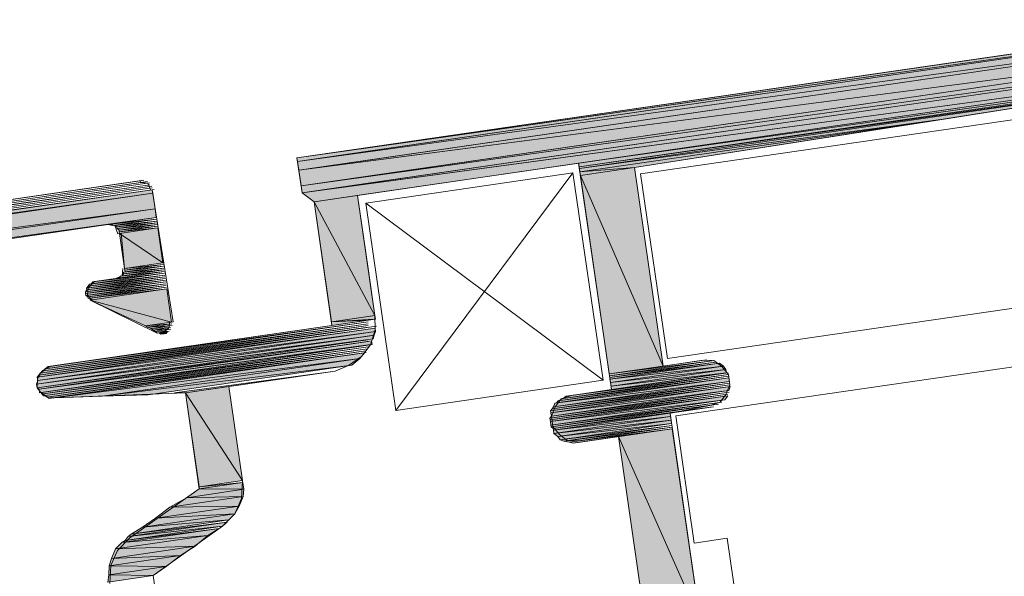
# Model space of a CAD drawing. Header units: millimetres. Extents: x 4450149 to 4451762, y 8380157 to 8380965.
# Tile 42 of 46: x 4451690 to 4451721, y 8380710 to 8380727. Entities that reach past the tile are written whole.
import ezdxf

# ---------------------------------------------------------------- set-up
doc = ezdxf.new("R2010")
doc.units = ezdxf.units.MM
doc.layers.add('Импорт в семействах', color=7, linetype='Continuous', lineweight=18)
doc.layers.add('Элементы узлов', color=7, linetype='Continuous', lineweight=18)

# ---------------------------------------------------------------- blocks, each defined once
blk = doc.blocks.new('Витражная стойка в сборе - Окно для витража_dwg-21250016-1-1')
at = {"layer": 'Импорт в семействах'}
for points in [[(4451698.887, 8380722.492), (4451698.871, 8380722.6), (4451729.331, 8380726.916), (4451701.093, 8380722.812)], [(4451698.871, 8380722.6), (4451728.065, 8380726.843), (4451729.331, 8380726.916), (4451701.093, 8380722.915)], [(4451698.887, 8380722.492), (4451729.331, 8380726.916), (4451730.567, 8380726.818), (4451701.093, 8380722.793)], [(4451698.926, 8380722.22), (4451698.887, 8380722.492), (4451730.567, 8380726.818), (4451701.093, 8380722.535)], [(4451698.926, 8380722.22), (4451730.567, 8380726.818), (4451731.779, 8380726.495), (4451701.093, 8380722.502)], [(4451698.998, 8380721.73), (4451698.926, 8380722.22), (4451731.779, 8380726.495), (4451701.093, 8380722.035)], [(4451698.998, 8380721.73), (4451731.779, 8380726.495), (4451732.192, 8380726.333), (4451701.093, 8380722.021)], [(4451699.029, 8380721.513), (4451698.998, 8380721.73), (4451732.192, 8380726.333), (4451701.093, 8380721.813)], [(4451699.029, 8380721.513), (4451732.192, 8380726.333), (4451732.728, 8380726.077), (4451701.093, 8380721.792)], [(4451699.403, 8380721.234), (4451699.029, 8380721.513), (4451732.728, 8380726.077), (4451701.093, 8380721.48)], [(4451707.666, 8380722.435), (4451732.728, 8380726.077), (4451732.961, 8380726)], [(4451707.682, 8380722.326), (4451707.666, 8380722.435), (4451732.961, 8380726)], [(4451707.69, 8380722.272), (4451707.682, 8380722.326), (4451733.024, 8380725.954)], [(4451707.69, 8380722.272), (4451728.675, 8380725.322), (4451719.285, 8380723.846)], [(4451707.706, 8380722.163), (4451707.69, 8380722.272), (4451719.285, 8380723.846)], [(4451707.706, 8380722.163), (4451719.285, 8380723.846), (4451709.407, 8380722.299)], [(4451707.722, 8380722.054), (4451707.706, 8380722.163), (4451709.407, 8380722.299)], [(4451710.307, 8380716.102), (4451707.722, 8380722.054), (4451709.407, 8380722.299)], [(4451708.622, 8380715.857), (4451707.722, 8380722.054), (4451710.307, 8380716.102)], [(4451653.299, 8380715.699), (4451653.291, 8380715.754), (4451694.344, 8380721.665)], [(4451653.454, 8380715.777), (4451653.446, 8380715.832), (4451694.336, 8380721.719)], [(4451653.609, 8380715.855), (4451653.601, 8380715.91), (4451694.274, 8380721.765)], [(4451653.982, 8380715.965), (4451653.974, 8380716.019), (4451694.266, 8380721.82)], [(4451654.572, 8380716.106), (4451654.564, 8380716.161), (4451694.149, 8380721.858)], [(4451652.507, 8380715.418), (4451652.926, 8380715.59), (4451694.368, 8380721.501)], [(4451652.507, 8380715.418), (4451694.368, 8380721.501), (4451694.439, 8380721.013)], [(4451652.926, 8380715.59), (4451694.352, 8380721.61), (4451694.368, 8380721.501)], [(4451653.089, 8380715.613), (4451653.082, 8380715.668), (4451694.352, 8380721.61)], [(4451701.307, 8380717.68), (4451699.403, 8380721.234), (4451700.762, 8380721.432), (4451701.093, 8380719.152)], [(4451651.545, 8380714.779), (4451652.507, 8380715.418), (4451694.439, 8380721.013)], [(4451651.545, 8380714.779), (4451694.439, 8380721.013), (4451694.478, 8380720.741)], [(4451699.948, 8380717.483), (4451699.403, 8380721.234), (4451701.307, 8380717.68), (4451701.093, 8380717.649)], [(4451651.15, 8380714.444), (4451651.545, 8380714.779), (4451694.478, 8380720.741)], [(4451693.127, 8380720.488), (4451693.065, 8380720.535), (4451694.486, 8380720.686)], [(4451693.244, 8380720.45), (4451693.182, 8380720.496), (4451694.494, 8380720.632)], [(4451693.252, 8380720.396), (4451693.244, 8380720.45), (4451694.502, 8380720.577)], [(4451693.314, 8380720.349), (4451693.252, 8380720.396), (4451694.51, 8380720.523)], [(4451693.322, 8380720.295), (4451693.314, 8380720.349), (4451694.518, 8380720.469)], [(4451693.33, 8380720.24), (4451693.322, 8380720.295), (4451694.526, 8380720.414)], [(4451694.684, 8380719.327), (4451693.33, 8380720.24), (4451694.526, 8380720.414)], [(4451693.488, 8380719.153), (4451693.33, 8380720.24), (4451694.684, 8380719.327)], [(4451693.457, 8380718.982), (4451693.449, 8380719.036), (4451694.708, 8380719.164)], [(4451693.496, 8380719.099), (4451693.488, 8380719.153), (4451694.692, 8380719.273)], [(4451693.504, 8380719.044), (4451693.496, 8380719.099), (4451694.7, 8380719.218)], [(4451692.301, 8380718.536), (4451692.347, 8380718.599), (4451694.747, 8380718.892)], [(4451692.347, 8380718.599), (4451692.394, 8380718.661), (4451694.739, 8380718.946)], [(4451692.448, 8380718.669), (4451692.494, 8380718.731), (4451694.731, 8380719.001)], [(4451693.31, 8380718.85), (4451693.356, 8380718.912), (4451694.723, 8380719.055)], [(4451693.411, 8380718.92), (4451693.457, 8380718.982), (4451694.715, 8380719.11)], [(4451692.262, 8380718.42), (4451692.309, 8380718.483), (4451694.763, 8380718.783)], [(4451692.27, 8380718.365), (4451692.262, 8380718.42), (4451694.771, 8380718.729)], [(4451692.278, 8380718.311), (4451692.27, 8380718.365), (4451694.779, 8380718.675)], [(4451692.34, 8380718.265), (4451692.278, 8380718.311), (4451694.787, 8380718.62)], [(4451692.309, 8380718.483), (4451692.301, 8380718.536), (4451694.755, 8380718.838)], [(4451692.348, 8380718.211), (4451692.34, 8380718.265), (4451694.794, 8380718.566)], [(4451692.41, 8380718.164), (4451692.402, 8380718.219), (4451694.802, 8380718.511)], [(4451694.952, 8380717.479), (4451692.41, 8380718.164), (4451694.802, 8380718.511)], [(4451694.137, 8380717.36), (4451692.41, 8380718.164), (4451694.952, 8380717.479)], [(4451699.948, 8380717.483), (4451701.307, 8380717.68), (4451701.323, 8380717.572), (4451701.093, 8380717.557)], [(4451690.808, 8380715.821), (4451690.854, 8380715.884), (4451701.093, 8380717.316)], [(4451690.854, 8380715.884), (4451690.955, 8380715.954), (4451701.093, 8380717.372)], [(4451690.955, 8380715.954), (4451691.002, 8380716.016), (4451701.093, 8380717.427)], [(4451691.002, 8380716.016), (4451691.102, 8380716.087), (4451701.093, 8380717.483)], [(4451694.199, 8380717.314), (4451694.137, 8380717.36), (4451694.96, 8380717.424)], [(4451694.316, 8380717.275), (4451694.199, 8380717.314), (4451694.968, 8380717.37)], [(4451699.964, 8380717.375), (4451699.948, 8380717.483), (4451701.093, 8380717.539)], [(4451690.739, 8380715.534), (4451701.285, 8380717.067), (4451701.247, 8380716.95), (4451701.093, 8380716.929)], [(4451690.739, 8380715.534), (4451690.777, 8380715.65), (4451701.093, 8380717.039)], [(4451690.761, 8380715.76), (4451701.308, 8380717.292), (4451701.324, 8380717.183), (4451701.093, 8380717.152)], [(4451690.761, 8380715.76), (4451690.808, 8380715.821), (4451701.093, 8380717.261)], [(4451690.777, 8380715.65), (4451690.761, 8380715.76), (4451701.093, 8380717.15)], [(4451690.777, 8380715.65), (4451701.324, 8380717.183), (4451701.285, 8380717.067), (4451701.093, 8380717.041)], [(4451694.378, 8380717.229), (4451694.316, 8380717.275), (4451694.922, 8380717.308)], [(4451694.44, 8380717.182), (4451694.378, 8380717.229), (4451694.93, 8380717.253)], [(4451694.503, 8380717.136), (4451694.44, 8380717.182), (4451694.883, 8380717.191)], [(4451694.782, 8380717.121), (4451694.557, 8380717.144), (4451694.829, 8380717.183)], [(4451694.619, 8380717.097), (4451694.557, 8380717.144), (4451694.782, 8380717.121)], [(4451690.754, 8380715.425), (4451690.739, 8380715.534), (4451701.093, 8380716.928)], [(4451690.817, 8380715.379), (4451690.754, 8380715.425), (4451701.093, 8380716.872)], [(4451690.817, 8380715.379), (4451701.2, 8380716.888), (4451701.216, 8380716.779), (4451701.093, 8380716.762)], [(4451690.832, 8380715.27), (4451690.817, 8380715.379), (4451701.093, 8380716.761)], [(4451690.949, 8380715.232), (4451690.887, 8380715.278), (4451701.093, 8380716.706)], [(4451691.011, 8380715.185), (4451690.949, 8380715.232), (4451701.069, 8380716.647)], [(4451691.074, 8380715.138), (4451691.011, 8380715.185), (4451701.022, 8380716.584)], [(4451691.136, 8380715.092), (4451691.074, 8380715.138), (4451701.03, 8380716.53)], [(4451691.299, 8380715.116), (4451700.976, 8380716.522), (4451700.836, 8380716.335)], [(4451691.299, 8380715.116), (4451700.836, 8380716.335), (4451692.791, 8380715.166)], [(4451692.791, 8380715.166), (4451700.836, 8380716.335), (4451700.588, 8380716.133)], [(4451692.791, 8380715.166), (4451700.588, 8380716.133), (4451694.228, 8380715.208)], [(4451708.63, 8380715.803), (4451708.622, 8380715.857), (4451711.838, 8380716.269)], [(4451708.638, 8380715.748), (4451708.63, 8380715.803), (4451711.954, 8380716.23)], [(4451708.646, 8380715.694), (4451708.638, 8380715.748), (4451712.071, 8380716.192)], [(4451708.646, 8380715.694), (4451712.071, 8380716.192), (4451712.195, 8380716.099)], [(4451708.662, 8380715.586), (4451708.646, 8380715.694), (4451712.195, 8380716.099)], [(4451708.662, 8380715.586), (4451712.195, 8380716.099), (4451712.266, 8380715.998)], [(4451695.385, 8380715.265), (4451695.051, 8380715.273), (4451700.061, 8380715.945)], [(4451707.024, 8380715.014), (4451707.179, 8380715.093), (4451712.352, 8380715.788)], [(4451707.179, 8380715.093), (4451707.28, 8380715.162), (4451712.344, 8380715.843)], [(4451708.678, 8380715.476), (4451708.662, 8380715.586), (4451712.266, 8380715.998)], [(4451708.678, 8380715.476), (4451712.266, 8380715.998), (4451712.281, 8380715.889)], [(4451708.693, 8380715.368), (4451708.678, 8380715.476), (4451712.281, 8380715.889)], [(4451706.792, 8380714.703), (4451706.838, 8380714.765), (4451712.391, 8380715.516)], [(4451706.838, 8380714.765), (4451706.884, 8380714.827), (4451712.383, 8380715.571)], [(4451706.884, 8380714.827), (4451706.923, 8380714.944), (4451712.375, 8380715.625)], [(4451706.923, 8380714.944), (4451712.359, 8380715.734), (4451712.375, 8380715.625)], [(4451706.977, 8380714.952), (4451707.024, 8380715.014), (4451712.359, 8380715.734)], [(4451697.171, 8380712.528), (4451695.385, 8380715.265), (4451696.744, 8380715.463)], [(4451695.812, 8380712.33), (4451695.385, 8380715.265), (4451697.171, 8380712.528)], [(4451706.769, 8380714.478), (4451706.815, 8380714.54), (4451712.368, 8380715.292)], [(4451706.777, 8380714.423), (4451706.769, 8380714.478), (4451712.322, 8380715.229)], [(4451706.785, 8380714.369), (4451706.777, 8380714.423), (4451712.33, 8380715.174)], [(4451706.785, 8380714.369), (4451712.33, 8380715.174), (4451712.237, 8380715.05)], [(4451706.799, 8380714.648), (4451706.792, 8380714.703), (4451712.399, 8380715.462)], [(4451706.799, 8380714.648), (4451712.399, 8380715.462), (4451712.36, 8380715.345)], [(4451706.815, 8380714.54), (4451706.799, 8380714.648), (4451712.36, 8380715.345)], [(4451706.8, 8380714.26), (4451706.785, 8380714.369), (4451712.237, 8380715.05)], [(4451706.808, 8380714.206), (4451706.8, 8380714.26), (4451712.136, 8380714.98)], [(4451706.871, 8380714.159), (4451706.808, 8380714.206), (4451712.035, 8380714.91)], [(4451706.878, 8380714.105), (4451706.871, 8380714.159), (4451711.88, 8380714.832)], [(4451706.878, 8380714.105), (4451710.521, 8380714.634), (4451710.537, 8380714.525)], [(4451706.894, 8380713.996), (4451706.878, 8380714.105), (4451710.537, 8380714.525)], [(4451706.894, 8380713.996), (4451710.537, 8380714.525), (4451710.552, 8380714.417)], [(4451707.019, 8380713.903), (4451706.894, 8380713.996), (4451710.552, 8380714.417)], [(4451707.019, 8380713.903), (4451710.552, 8380714.417), (4451710.568, 8380714.308)], [(4451707.089, 8380713.802), (4451707.019, 8380713.903), (4451710.568, 8380714.308)], [(4451707.206, 8380713.764), (4451707.089, 8380713.802), (4451710.576, 8380714.253)], [(4451707.377, 8380713.733), (4451707.206, 8380713.764), (4451710.584, 8380714.2)], [(4451707.493, 8380713.694), (4451707.377, 8380713.733), (4451710.592, 8380714.145)], [(4451711.461, 8380708.165), (4451708.907, 8380713.9), (4451710.592, 8380714.145)], [(4451709.776, 8380707.92), (4451708.907, 8380713.9), (4451711.461, 8380708.165)], [(4451695.82, 8380712.275), (4451695.812, 8380712.33), (4451697.179, 8380712.473)], [(4451697.21, 8380712.256), (4451695.82, 8380712.275), (4451697.179, 8380712.473)], [(4451695.416, 8380711.995), (4451695.82, 8380712.275), (4451697.21, 8380712.256)], [(4451695.416, 8380711.995), (4451697.21, 8380712.256), (4451697.188, 8380712.03)], [(4451694.904, 8380711.698), (4451695.416, 8380711.995), (4451697.188, 8380712.03)], [(4451694.904, 8380711.698), (4451697.188, 8380712.03), (4451697.064, 8380711.735)], [(4451694.051, 8380711.075), (4451694.455, 8380711.355), (4451696.933, 8380711.493)], [(4451694.051, 8380711.075), (4451696.933, 8380711.493), (4451696.739, 8380711.299)], [(4451694.455, 8380711.355), (4451694.904, 8380711.698), (4451697.064, 8380711.735)], [(4451694.455, 8380711.355), (4451697.064, 8380711.735), (4451696.933, 8380711.493)], [(4451693.594, 8380710.786), (4451693.694, 8380710.856), (4451696.692, 8380711.236)], [(4451693.594, 8380710.786), (4451696.692, 8380711.236), (4451696.545, 8380711.104)], [(4451693.694, 8380710.856), (4451694.051, 8380711.075), (4451696.739, 8380711.299)], [(4451693.4, 8380710.592), (4451693.501, 8380710.662), (4451696.444, 8380711.034)], [(4451693.4, 8380710.592), (4451696.444, 8380711.034), (4451696.087, 8380710.815)], [(4451693.501, 8380710.662), (4451693.594, 8380710.786), (4451696.545, 8380711.104)], [(4451693.206, 8380710.397), (4451693.4, 8380710.592), (4451696.087, 8380710.815)], [(4451693.206, 8380710.397), (4451696.087, 8380710.815), (4451695.692, 8380710.48)], [(4451693.083, 8380710.101), (4451693.206, 8380710.397), (4451695.692, 8380710.48)], [(4451693.083, 8380710.101), (4451695.692, 8380710.48), (4451695.234, 8380710.192)], [(4451693.005, 8380709.868), (4451693.083, 8380710.101), (4451695.234, 8380710.192)], [(4451694.785, 8380709.849), (4451693.005, 8380709.868), (4451695.234, 8380710.192)], [(4451692.991, 8380709.588), (4451693.005, 8380709.868), (4451694.785, 8380709.849)], [(4451694.381, 8380709.568), (4451692.991, 8380709.588), (4451694.785, 8380709.849)], [(4451692.968, 8380709.363), (4451692.991, 8380709.588), (4451694.381, 8380709.568)]]:
    blk.add_hatch(color=256, dxfattribs=at).paths.add_polyline_path(points)
for p, q in [((4451698.871, 8380722.6), (4451729.331, 8380726.916)), ((4451698.887, 8380722.492), (4451729.331, 8380726.916)), ((4451729.331, 8380726.916), (4451701.093, 8380722.812)), ((4451729.331, 8380726.916), (4451701.093, 8380722.915)), ((4451698.871, 8380722.6), (4451728.065, 8380726.843)), ((4451698.887, 8380722.492), (4451730.567, 8380726.818)), ((4451698.926, 8380722.22), (4451730.567, 8380726.818)), ((4451730.567, 8380726.818), (4451701.093, 8380722.535)), ((4451730.567, 8380726.818), (4451701.093, 8380722.793)), ((4451698.926, 8380722.22), (4451731.779, 8380726.495)), ((4451698.998, 8380721.73), (4451731.779, 8380726.495)), ((4451698.998, 8380721.73), (4451732.192, 8380726.333)), ((4451699.029, 8380721.513), (4451732.192, 8380726.333)), ((4451731.779, 8380726.495), (4451701.093, 8380722.035)), ((4451731.779, 8380726.495), (4451701.093, 8380722.502)), ((4451732.192, 8380726.333), (4451701.093, 8380721.813)), ((4451732.192, 8380726.333), (4451701.093, 8380722.021)), ((4451699.029, 8380721.513), (4451732.728, 8380726.077)), ((4451732.728, 8380726.077), (4451701.093, 8380721.48)), ((4451732.728, 8380726.077), (4451701.093, 8380721.792)), ((4451707.666, 8380722.435), (4451732.728, 8380726.077)), ((4451707.666, 8380722.435), (4451732.961, 8380726)), ((4451732.961, 8380726), (4451707.666, 8380722.435)), ((4451732.961, 8380726), (4451707.682, 8380722.326)), ((4451707.682, 8380722.326), (4451733.024, 8380725.954)), ((4451733.024, 8380725.954), (4451707.69, 8380722.272)), ((4451707.69, 8380722.272), (4451728.675, 8380725.322)), ((4451728.675, 8380725.322), (4451719.285, 8380723.846)), ((4451707.69, 8380722.272), (4451719.285, 8380723.846)), ((4451719.285, 8380723.846), (4451707.69, 8380722.272)), ((4451719.285, 8380723.846), (4451707.706, 8380722.163)), ((4451707.706, 8380722.163), (4451719.285, 8380723.846)), ((4451719.285, 8380723.846), (4451709.407, 8380722.299)), ((4451701.093, 8380722.915), (4451698.871, 8380722.6)), ((4451698.887, 8380722.492), (4451698.871, 8380722.6)), ((4451701.093, 8380722.812), (4451698.887, 8380722.492)), ((4451701.093, 8380722.793), (4451698.887, 8380722.492)), ((4451698.926, 8380722.22), (4451698.887, 8380722.492)), ((4451701.093, 8380722.535), (4451698.926, 8380722.22)), ((4451701.093, 8380722.502), (4451698.926, 8380722.22)), ((4451707.682, 8380722.326), (4451707.666, 8380722.435)), ((4451707.69, 8380722.272), (4451707.682, 8380722.326)), ((4451707.706, 8380722.163), (4451707.69, 8380722.272)), ((4451707.706, 8380722.163), (4451709.407, 8380722.299)), ((4451709.407, 8380722.299), (4451707.706, 8380722.163)), ((4451709.407, 8380722.299), (4451707.722, 8380722.054)), ((4451707.722, 8380722.054), (4451709.407, 8380722.299)), ((4451709.407, 8380722.299), (4451710.307, 8380716.102)), ((4451698.998, 8380721.73), (4451698.926, 8380722.22)), ((4451701.093, 8380722.035), (4451698.998, 8380721.73)), ((4451701.093, 8380722.021), (4451698.998, 8380721.73)), ((4451707.722, 8380722.054), (4451707.706, 8380722.163)), ((4451708.622, 8380715.857), (4451707.722, 8380722.054)), ((4451707.722, 8380722.054), (4451710.307, 8380716.102)), ((4451710.307, 8380716.102), (4451707.722, 8380722.054)), ((4451653.291, 8380715.754), (4451694.344, 8380721.665)), ((4451694.344, 8380721.665), (4451653.299, 8380715.699)), ((4451653.446, 8380715.832), (4451694.336, 8380721.719)), ((4451694.336, 8380721.719), (4451653.454, 8380715.777)), ((4451653.601, 8380715.91), (4451694.274, 8380721.765)), ((4451694.274, 8380721.765), (4451653.609, 8380715.855)), ((4451653.974, 8380716.019), (4451694.266, 8380721.82)), ((4451694.266, 8380721.82), (4451653.982, 8380715.965)), ((4451654.564, 8380716.161), (4451694.149, 8380721.858)), ((4451694.149, 8380721.858), (4451654.572, 8380716.106)), ((4451699.029, 8380721.513), (4451698.998, 8380721.73)), ((4451701.093, 8380721.813), (4451699.029, 8380721.513)), ((4451701.093, 8380721.792), (4451699.029, 8380721.513)), ((4451694.368, 8380721.501), (4451652.507, 8380715.418)), ((4451652.507, 8380715.418), (4451694.368, 8380721.501)), ((4451652.926, 8380715.59), (4451694.352, 8380721.61)), ((4451652.926, 8380715.59), (4451694.368, 8380721.501)), ((4451694.368, 8380721.501), (4451652.926, 8380715.59)), ((4451653.082, 8380715.668), (4451694.352, 8380721.61)), ((4451694.352, 8380721.61), (4451653.089, 8380715.613)), ((4451694.352, 8380721.61), (4451694.368, 8380721.501)), ((4451694.368, 8380721.501), (4451694.439, 8380721.013)), ((4451699.403, 8380721.234), (4451699.029, 8380721.513)), ((4451701.093, 8380721.48), (4451699.403, 8380721.234)), ((4451699.403, 8380721.234), (4451700.762, 8380721.432)), ((4451700.762, 8380721.432), (4451701.093, 8380719.152)), ((4451694.439, 8380721.013), (4451651.545, 8380714.779)), ((4451651.545, 8380714.779), (4451694.439, 8380721.013)), ((4451652.507, 8380715.418), (4451694.439, 8380721.013)), ((4451694.439, 8380721.013), (4451652.507, 8380715.418)), ((4451694.439, 8380721.013), (4451694.478, 8380720.741)), ((4451699.948, 8380717.483), (4451699.403, 8380721.234)), ((4451699.403, 8380721.234), (4451701.307, 8380717.68)), ((4451701.307, 8380717.68), (4451699.403, 8380721.234)), ((4451694.478, 8380720.741), (4451651.15, 8380714.444)), ((4451651.545, 8380714.779), (4451694.478, 8380720.741)), ((4451694.478, 8380720.741), (4451651.545, 8380714.779)), ((4451693.065, 8380720.535), (4451694.486, 8380720.686)), ((4451693.127, 8380720.488), (4451693.065, 8380720.535)), ((4451694.486, 8380720.686), (4451693.127, 8380720.488)), ((4451693.182, 8380720.496), (4451694.494, 8380720.632)), ((4451693.244, 8380720.45), (4451693.182, 8380720.496)), ((4451694.494, 8380720.632), (4451693.244, 8380720.45)), ((4451693.244, 8380720.45), (4451694.502, 8380720.577)), ((4451693.252, 8380720.396), (4451693.244, 8380720.45)), ((4451694.502, 8380720.577), (4451693.252, 8380720.396)), ((4451693.252, 8380720.396), (4451694.51, 8380720.523)), ((4451693.314, 8380720.349), (4451693.252, 8380720.396)), ((4451694.51, 8380720.523), (4451693.314, 8380720.349)), ((4451693.314, 8380720.349), (4451694.518, 8380720.469)), ((4451694.518, 8380720.469), (4451693.322, 8380720.295)), ((4451693.322, 8380720.295), (4451694.526, 8380720.414)), ((4451694.526, 8380720.414), (4451693.33, 8380720.24)), ((4451693.33, 8380720.24), (4451694.526, 8380720.414)), ((4451694.526, 8380720.414), (4451694.684, 8380719.327)), ((4451693.322, 8380720.295), (4451693.314, 8380720.349)), ((4451693.33, 8380720.24), (4451693.322, 8380720.295)), ((4451693.488, 8380719.153), (4451693.33, 8380720.24)), ((4451693.33, 8380720.24), (4451694.684, 8380719.327)), ((4451694.684, 8380719.327), (4451693.33, 8380720.24)), ((4451693.449, 8380719.036), (4451694.708, 8380719.164)), ((4451694.708, 8380719.164), (4451693.457, 8380718.982)), ((4451694.684, 8380719.327), (4451693.488, 8380719.153)), ((4451693.488, 8380719.153), (4451694.692, 8380719.273)), ((4451694.692, 8380719.273), (4451693.496, 8380719.099)), ((4451693.496, 8380719.099), (4451694.7, 8380719.218)), ((4451694.7, 8380719.218), (4451693.504, 8380719.044)), ((4451694.747, 8380718.892), (4451692.301, 8380718.536)), ((4451694.739, 8380718.946), (4451692.347, 8380718.599)), ((4451692.347, 8380718.599), (4451694.747, 8380718.892)), ((4451692.394, 8380718.661), (4451694.739, 8380718.946)), ((4451694.731, 8380719.001), (4451692.448, 8380718.669)), ((4451692.494, 8380718.731), (4451694.731, 8380719.001)), ((4451694.723, 8380719.055), (4451693.31, 8380718.85)), ((4451693.31, 8380718.85), (4451693.356, 8380718.912)), ((4451693.356, 8380718.912), (4451694.723, 8380719.055)), ((4451694.715, 8380719.11), (4451693.411, 8380718.92)), ((4451693.411, 8380718.92), (4451693.457, 8380718.982)), ((4451693.457, 8380718.982), (4451693.449, 8380719.036)), ((4451693.457, 8380718.982), (4451694.715, 8380719.11)), ((4451693.496, 8380719.099), (4451693.488, 8380719.153)), ((4451693.504, 8380719.044), (4451693.496, 8380719.099)), ((4451701.093, 8380719.152), (4451701.307, 8380717.68)), ((4451694.763, 8380718.783), (4451692.262, 8380718.42)), ((4451692.262, 8380718.42), (4451694.771, 8380718.729)), ((4451694.771, 8380718.729), (4451692.27, 8380718.365)), ((4451692.27, 8380718.365), (4451694.779, 8380718.675)), ((4451694.779, 8380718.675), (4451692.278, 8380718.311)), ((4451692.278, 8380718.311), (4451694.787, 8380718.62)), ((4451692.301, 8380718.536), (4451694.755, 8380718.838)), ((4451692.301, 8380718.536), (4451692.347, 8380718.599)), ((4451694.755, 8380718.838), (4451692.309, 8380718.483)), ((4451692.309, 8380718.483), (4451694.763, 8380718.783)), ((4451694.787, 8380718.62), (4451692.34, 8380718.265)), ((4451692.34, 8380718.265), (4451694.794, 8380718.566)), ((4451692.347, 8380718.599), (4451692.394, 8380718.661)), ((4451694.794, 8380718.566), (4451692.348, 8380718.211)), ((4451692.448, 8380718.669), (4451692.494, 8380718.731)), ((4451692.262, 8380718.42), (4451692.309, 8380718.483)), ((4451692.27, 8380718.365), (4451692.262, 8380718.42)), ((4451692.278, 8380718.311), (4451692.27, 8380718.365)), ((4451692.34, 8380718.265), (4451692.278, 8380718.311)), ((4451692.309, 8380718.483), (4451692.301, 8380718.536)), ((4451692.348, 8380718.211), (4451692.34, 8380718.265)), ((4451692.402, 8380718.219), (4451694.802, 8380718.511)), ((4451694.802, 8380718.511), (4451692.41, 8380718.164)), ((4451692.41, 8380718.164), (4451694.802, 8380718.511)), ((4451694.802, 8380718.511), (4451694.952, 8380717.479)), ((4451692.41, 8380718.164), (4451692.402, 8380718.219)), ((4451694.137, 8380717.36), (4451692.41, 8380718.164)), ((4451692.41, 8380718.164), (4451694.952, 8380717.479)), ((4451694.952, 8380717.479), (4451692.41, 8380718.164)), ((4451699.948, 8380717.483), (4451701.307, 8380717.68)), ((4451701.093, 8380717.649), (4451699.948, 8380717.483)), ((4451701.307, 8380717.68), (4451701.093, 8380717.649)), ((4451701.307, 8380717.68), (4451701.323, 8380717.572)), ((4451701.093, 8380717.316), (4451690.808, 8380715.821)), ((4451701.093, 8380717.372), (4451690.854, 8380715.884)), ((4451690.854, 8380715.884), (4451701.093, 8380717.316)), ((4451701.093, 8380717.427), (4451690.955, 8380715.954)), ((4451690.955, 8380715.954), (4451701.093, 8380717.372)), ((4451701.093, 8380717.483), (4451691.002, 8380716.016)), ((4451691.002, 8380716.016), (4451701.093, 8380717.427)), ((4451691.102, 8380716.087), (4451701.093, 8380717.483)), ((4451694.952, 8380717.479), (4451694.137, 8380717.36)), ((4451694.137, 8380717.36), (4451694.96, 8380717.424)), ((4451694.199, 8380717.314), (4451694.137, 8380717.36)), ((4451694.96, 8380717.424), (4451694.199, 8380717.314)), ((4451694.199, 8380717.314), (4451694.968, 8380717.37)), ((4451694.316, 8380717.275), (4451694.199, 8380717.314)), ((4451694.968, 8380717.37), (4451694.316, 8380717.275)), ((4451701.093, 8380717.557), (4451699.948, 8380717.483)), ((4451699.948, 8380717.483), (4451701.093, 8380717.539)), ((4451699.964, 8380717.375), (4451699.948, 8380717.483)), ((4451701.093, 8380717.539), (4451699.964, 8380717.375)), ((4451701.323, 8380717.572), (4451701.093, 8380717.557)), ((4451690.739, 8380715.534), (4451701.285, 8380717.067)), ((4451701.093, 8380717.039), (4451690.739, 8380715.534)), ((4451690.761, 8380715.76), (4451701.308, 8380717.292)), ((4451701.093, 8380717.261), (4451690.761, 8380715.76)), ((4451701.093, 8380717.152), (4451690.761, 8380715.76)), ((4451690.761, 8380715.76), (4451701.093, 8380717.15)), ((4451690.777, 8380715.65), (4451701.324, 8380717.183)), ((4451701.093, 8380717.15), (4451690.777, 8380715.65)), ((4451701.093, 8380717.041), (4451690.777, 8380715.65)), ((4451690.777, 8380715.65), (4451701.093, 8380717.039)), ((4451690.808, 8380715.821), (4451701.093, 8380717.261)), ((4451694.316, 8380717.275), (4451694.922, 8380717.308)), ((4451694.378, 8380717.229), (4451694.316, 8380717.275)), ((4451694.922, 8380717.308), (4451694.378, 8380717.229)), ((4451694.378, 8380717.229), (4451694.93, 8380717.253)), ((4451694.44, 8380717.182), (4451694.378, 8380717.229)), ((4451694.93, 8380717.253), (4451694.44, 8380717.182)), ((4451694.44, 8380717.182), (4451694.883, 8380717.191)), ((4451694.503, 8380717.136), (4451694.44, 8380717.182)), ((4451694.883, 8380717.191), (4451694.503, 8380717.136)), ((4451694.557, 8380717.144), (4451694.829, 8380717.183)), ((4451694.619, 8380717.097), (4451694.557, 8380717.144)), ((4451694.557, 8380717.144), (4451694.782, 8380717.121)), ((4451694.782, 8380717.121), (4451694.557, 8380717.144)), ((4451694.782, 8380717.121), (4451694.619, 8380717.097)), ((4451694.829, 8380717.183), (4451694.782, 8380717.121)), ((4451701.324, 8380717.183), (4451701.093, 8380717.152)), ((4451701.285, 8380717.067), (4451701.093, 8380717.041)), ((4451701.285, 8380717.067), (4451701.247, 8380716.95)), ((4451701.324, 8380717.183), (4451701.285, 8380717.067)), ((4451701.308, 8380717.292), (4451701.324, 8380717.183)), ((4451701.093, 8380716.929), (4451690.739, 8380715.534)), ((4451690.739, 8380715.534), (4451701.093, 8380716.928)), ((4451701.093, 8380716.928), (4451690.754, 8380715.425)), ((4451690.754, 8380715.425), (4451701.093, 8380716.872)), ((4451690.817, 8380715.379), (4451701.2, 8380716.888)), ((4451701.093, 8380716.872), (4451690.817, 8380715.379)), ((4451701.093, 8380716.762), (4451690.817, 8380715.379)), ((4451690.817, 8380715.379), (4451701.093, 8380716.761)), ((4451701.093, 8380716.761), (4451690.832, 8380715.27)), ((4451690.887, 8380715.278), (4451701.093, 8380716.706)), ((4451701.093, 8380716.706), (4451690.949, 8380715.232)), ((4451701.247, 8380716.95), (4451701.093, 8380716.929)), ((4451701.216, 8380716.779), (4451701.093, 8380716.762)), ((4451701.2, 8380716.888), (4451701.216, 8380716.779)), ((4451690.949, 8380715.232), (4451701.069, 8380716.647)), ((4451701.069, 8380716.647), (4451691.011, 8380715.185)), ((4451691.011, 8380715.185), (4451701.022, 8380716.584)), ((4451701.022, 8380716.584), (4451691.074, 8380715.138)), ((4451691.074, 8380715.138), (4451701.03, 8380716.53)), ((4451701.03, 8380716.53), (4451691.136, 8380715.092)), ((4451691.299, 8380715.116), (4451700.976, 8380716.522)), ((4451700.976, 8380716.522), (4451700.836, 8380716.335)), ((4451691.002, 8380716.016), (4451691.102, 8380716.087)), ((4451691.299, 8380715.116), (4451700.836, 8380716.335)), ((4451700.836, 8380716.335), (4451691.299, 8380715.116)), ((4451700.836, 8380716.335), (4451692.791, 8380715.166)), ((4451692.791, 8380715.166), (4451700.836, 8380716.335)), ((4451692.791, 8380715.166), (4451700.588, 8380716.133)), ((4451700.588, 8380716.133), (4451692.791, 8380715.166)), ((4451700.588, 8380716.133), (4451694.228, 8380715.208)), ((4451700.836, 8380716.335), (4451700.588, 8380716.133)), ((4451708.622, 8380715.857), (4451711.838, 8380716.269)), ((4451710.307, 8380716.102), (4451708.622, 8380715.857)), ((4451711.838, 8380716.269), (4451708.63, 8380715.803)), ((4451708.63, 8380715.803), (4451711.954, 8380716.23)), ((4451711.954, 8380716.23), (4451708.638, 8380715.748)), ((4451708.638, 8380715.748), (4451712.071, 8380716.192)), ((4451712.071, 8380716.192), (4451708.646, 8380715.694)), ((4451708.646, 8380715.694), (4451712.071, 8380716.192)), ((4451708.646, 8380715.694), (4451712.195, 8380716.099)), ((4451712.195, 8380716.099), (4451708.646, 8380715.694)), ((4451712.195, 8380716.099), (4451708.662, 8380715.586)), ((4451708.662, 8380715.586), (4451712.195, 8380716.099)), ((4451712.071, 8380716.192), (4451712.195, 8380716.099)), ((4451712.195, 8380716.099), (4451712.266, 8380715.998)), ((4451690.761, 8380715.76), (4451690.808, 8380715.821)), ((4451690.808, 8380715.821), (4451690.854, 8380715.884)), ((4451690.854, 8380715.884), (4451690.955, 8380715.954)), ((4451690.955, 8380715.954), (4451691.002, 8380716.016)), ((4451695.051, 8380715.273), (4451700.061, 8380715.945)), ((4451700.061, 8380715.945), (4451695.385, 8380715.265)), ((4451712.352, 8380715.788), (4451707.024, 8380715.014)), ((4451712.344, 8380715.843), (4451707.179, 8380715.093)), ((4451707.179, 8380715.093), (4451712.352, 8380715.788)), ((4451707.28, 8380715.162), (4451712.344, 8380715.843)), ((4451708.63, 8380715.803), (4451708.622, 8380715.857)), ((4451708.638, 8380715.748), (4451708.63, 8380715.803)), ((4451708.662, 8380715.586), (4451712.266, 8380715.998)), ((4451712.266, 8380715.998), (4451708.662, 8380715.586)), ((4451712.266, 8380715.998), (4451708.678, 8380715.476)), ((4451708.678, 8380715.476), (4451712.266, 8380715.998)), ((4451708.678, 8380715.476), (4451712.281, 8380715.889)), ((4451712.281, 8380715.889), (4451708.678, 8380715.476)), ((4451712.281, 8380715.889), (4451708.693, 8380715.368)), ((4451712.266, 8380715.998), (4451712.281, 8380715.889)), ((4451690.739, 8380715.534), (4451690.777, 8380715.65)), ((4451690.754, 8380715.425), (4451690.739, 8380715.534)), ((4451690.777, 8380715.65), (4451690.761, 8380715.76)), ((4451712.391, 8380715.516), (4451706.792, 8380714.703)), ((4451712.383, 8380715.571), (4451706.838, 8380714.765)), ((4451706.838, 8380714.765), (4451712.391, 8380715.516)), ((4451712.375, 8380715.625), (4451706.884, 8380714.827)), ((4451706.884, 8380714.827), (4451712.383, 8380715.571)), ((4451706.923, 8380714.944), (4451712.359, 8380715.734)), ((4451706.923, 8380714.944), (4451712.375, 8380715.625)), ((4451712.375, 8380715.625), (4451706.923, 8380714.944)), ((4451712.359, 8380715.734), (4451706.977, 8380714.952)), ((4451707.024, 8380715.014), (4451712.359, 8380715.734)), ((4451708.646, 8380715.694), (4451708.638, 8380715.748)), ((4451708.662, 8380715.586), (4451708.646, 8380715.694)), ((4451708.678, 8380715.476), (4451708.662, 8380715.586)), ((4451708.693, 8380715.368), (4451708.678, 8380715.476)), ((4451712.359, 8380715.734), (4451712.375, 8380715.625)), ((4451690.817, 8380715.379), (4451690.754, 8380715.425)), ((4451690.832, 8380715.27), (4451690.817, 8380715.379)), ((4451690.949, 8380715.232), (4451690.887, 8380715.278)), ((4451691.011, 8380715.185), (4451690.949, 8380715.232)), ((4451691.074, 8380715.138), (4451691.011, 8380715.185)), ((4451692.791, 8380715.166), (4451691.299, 8380715.116)), ((4451694.228, 8380715.208), (4451692.791, 8380715.166)), ((4451695.385, 8380715.265), (4451695.051, 8380715.273)), ((4451695.385, 8380715.265), (4451696.744, 8380715.463)), ((4451695.812, 8380712.33), (4451695.385, 8380715.265)), ((4451695.385, 8380715.265), (4451697.171, 8380712.528)), ((4451697.171, 8380712.528), (4451695.385, 8380715.265)), ((4451696.744, 8380715.463), (4451697.171, 8380712.528)), ((4451712.368, 8380715.292), (4451706.769, 8380714.478)), ((4451706.769, 8380714.478), (4451712.322, 8380715.229)), ((4451712.322, 8380715.229), (4451706.777, 8380714.423)), ((4451706.777, 8380714.423), (4451712.33, 8380715.174)), ((4451712.33, 8380715.174), (4451706.785, 8380714.369)), ((4451706.785, 8380714.369), (4451712.33, 8380715.174)), ((4451706.792, 8380714.703), (4451712.399, 8380715.462)), ((4451712.399, 8380715.462), (4451706.799, 8380714.648)), ((4451706.799, 8380714.648), (4451712.399, 8380715.462)), ((4451706.799, 8380714.648), (4451712.36, 8380715.345)), ((4451712.36, 8380715.345), (4451706.799, 8380714.648)), ((4451712.36, 8380715.345), (4451706.815, 8380714.54)), ((4451706.815, 8380714.54), (4451712.368, 8380715.292)), ((4451707.179, 8380715.093), (4451707.28, 8380715.162)), ((4451712.33, 8380715.174), (4451712.237, 8380715.05)), ((4451712.399, 8380715.462), (4451712.36, 8380715.345)), ((4451691.136, 8380715.092), (4451691.074, 8380715.138)), ((4451706.785, 8380714.369), (4451712.237, 8380715.05)), ((4451712.237, 8380715.05), (4451706.785, 8380714.369)), ((4451712.237, 8380715.05), (4451706.8, 8380714.26)), ((4451706.8, 8380714.26), (4451712.136, 8380714.98)), ((4451712.136, 8380714.98), (4451706.808, 8380714.206)), ((4451706.808, 8380714.206), (4451712.035, 8380714.91)), ((4451712.035, 8380714.91), (4451706.871, 8380714.159)), ((4451706.884, 8380714.827), (4451706.923, 8380714.944)), ((4451706.977, 8380714.952), (4451707.024, 8380715.014)), ((4451707.024, 8380715.014), (4451707.179, 8380715.093)), ((4451706.792, 8380714.703), (4451706.838, 8380714.765)), ((4451706.799, 8380714.648), (4451706.792, 8380714.703)), ((4451706.815, 8380714.54), (4451706.799, 8380714.648)), ((4451706.838, 8380714.765), (4451706.884, 8380714.827)), ((4451706.871, 8380714.159), (4451711.88, 8380714.832)), ((4451711.88, 8380714.832), (4451706.878, 8380714.105)), ((4451706.878, 8380714.105), (4451710.521, 8380714.634)), ((4451710.521, 8380714.634), (4451710.537, 8380714.525)), ((4451706.769, 8380714.478), (4451706.815, 8380714.54)), ((4451706.777, 8380714.423), (4451706.769, 8380714.478)), ((4451706.785, 8380714.369), (4451706.777, 8380714.423)), ((4451706.8, 8380714.26), (4451706.785, 8380714.369)), ((4451706.808, 8380714.206), (4451706.8, 8380714.26)), ((4451706.878, 8380714.105), (4451710.537, 8380714.525)), ((4451710.537, 8380714.525), (4451706.878, 8380714.105)), ((4451710.537, 8380714.525), (4451706.894, 8380713.996)), ((4451706.894, 8380713.996), (4451710.537, 8380714.525)), ((4451706.894, 8380713.996), (4451710.552, 8380714.417)), ((4451710.552, 8380714.417), (4451706.894, 8380713.996)), ((4451710.552, 8380714.417), (4451707.019, 8380713.903)), ((4451707.019, 8380713.903), (4451710.552, 8380714.417)), ((4451707.019, 8380713.903), (4451710.568, 8380714.308)), ((4451710.568, 8380714.308), (4451707.019, 8380713.903)), ((4451710.568, 8380714.308), (4451707.089, 8380713.802)), ((4451707.089, 8380713.802), (4451710.576, 8380714.253)), ((4451710.576, 8380714.253), (4451707.206, 8380713.764)), ((4451710.537, 8380714.525), (4451710.552, 8380714.417)), ((4451710.552, 8380714.417), (4451710.568, 8380714.308)), ((4451706.871, 8380714.159), (4451706.808, 8380714.206)), ((4451706.878, 8380714.105), (4451706.871, 8380714.159)), ((4451706.894, 8380713.996), (4451706.878, 8380714.105)), ((4451707.019, 8380713.903), (4451706.894, 8380713.996)), ((4451707.206, 8380713.764), (4451710.584, 8380714.2)), ((4451710.584, 8380714.2), (4451707.377, 8380713.733)), ((4451707.377, 8380713.733), (4451710.592, 8380714.145)), ((4451710.592, 8380714.145), (4451707.493, 8380713.694)), ((4451708.907, 8380713.9), (4451710.592, 8380714.145)), ((4451710.592, 8380714.145), (4451711.461, 8380708.165)), ((4451707.089, 8380713.802), (4451707.019, 8380713.903)), ((4451707.206, 8380713.764), (4451707.089, 8380713.802)), ((4451707.377, 8380713.733), (4451707.206, 8380713.764)), ((4451707.493, 8380713.694), (4451707.377, 8380713.733)), ((4451709.776, 8380707.92), (4451708.907, 8380713.9)), ((4451708.907, 8380713.9), (4451711.461, 8380708.165)), ((4451711.461, 8380708.165), (4451708.907, 8380713.9)), ((4451697.171, 8380712.528), (4451695.812, 8380712.33)), ((4451695.812, 8380712.33), (4451697.179, 8380712.473)), ((4451697.179, 8380712.473), (4451695.82, 8380712.275)), ((4451695.82, 8380712.275), (4451697.179, 8380712.473)), ((4451697.179, 8380712.473), (4451697.21, 8380712.256)), ((4451695.416, 8380711.995), (4451695.82, 8380712.275)), ((4451697.21, 8380712.256), (4451695.416, 8380711.995)), ((4451695.416, 8380711.995), (4451697.21, 8380712.256)), ((4451695.82, 8380712.275), (4451695.812, 8380712.33)), ((4451695.82, 8380712.275), (4451697.21, 8380712.256)), ((4451697.21, 8380712.256), (4451695.82, 8380712.275)), ((4451697.21, 8380712.256), (4451697.188, 8380712.03)), ((4451697.188, 8380712.03), (4451694.904, 8380711.698)), ((4451694.904, 8380711.698), (4451697.188, 8380712.03)), ((4451694.904, 8380711.698), (4451695.416, 8380711.995)), ((4451695.416, 8380711.995), (4451697.188, 8380712.03)), ((4451697.188, 8380712.03), (4451695.416, 8380711.995)), ((4451697.188, 8380712.03), (4451697.064, 8380711.735)), ((4451696.933, 8380711.493), (4451694.051, 8380711.075)), ((4451694.051, 8380711.075), (4451696.933, 8380711.493)), ((4451697.064, 8380711.735), (4451694.455, 8380711.355)), ((4451694.455, 8380711.355), (4451697.064, 8380711.735)), ((4451694.455, 8380711.355), (4451694.904, 8380711.698)), ((4451694.455, 8380711.355), (4451696.933, 8380711.493)), ((4451696.933, 8380711.493), (4451694.455, 8380711.355)), ((4451694.904, 8380711.698), (4451697.064, 8380711.735)), ((4451697.064, 8380711.735), (4451694.904, 8380711.698)), ((4451696.933, 8380711.493), (4451696.739, 8380711.299)), ((4451697.064, 8380711.735), (4451696.933, 8380711.493)), ((4451696.692, 8380711.236), (4451693.594, 8380710.786)), ((4451693.594, 8380710.786), (4451696.692, 8380711.236)), ((4451696.739, 8380711.299), (4451693.694, 8380710.856)), ((4451693.694, 8380710.856), (4451696.692, 8380711.236)), ((4451694.051, 8380711.075), (4451694.455, 8380711.355)), ((4451694.051, 8380711.075), (4451696.739, 8380711.299)), ((4451696.739, 8380711.299), (4451694.051, 8380711.075)), ((4451696.692, 8380711.236), (4451696.545, 8380711.104)), ((4451696.444, 8380711.034), (4451693.4, 8380710.592)), ((4451693.4, 8380710.592), (4451696.444, 8380711.034)), ((4451696.545, 8380711.104), (4451693.501, 8380710.662)), ((4451693.501, 8380710.662), (4451696.444, 8380711.034)), ((4451693.594, 8380710.786), (4451696.545, 8380711.104)), ((4451696.545, 8380711.104), (4451693.594, 8380710.786)), ((4451693.594, 8380710.786), (4451693.694, 8380710.856)), ((4451693.694, 8380710.856), (4451694.051, 8380711.075)), ((4451696.444, 8380711.034), (4451696.087, 8380710.815)), ((4451696.087, 8380710.815), (4451693.206, 8380710.397)), ((4451693.206, 8380710.397), (4451696.087, 8380710.815)), ((4451693.206, 8380710.397), (4451693.4, 8380710.592)), ((4451693.4, 8380710.592), (4451696.087, 8380710.815)), ((4451696.087, 8380710.815), (4451693.4, 8380710.592)), ((4451693.4, 8380710.592), (4451693.501, 8380710.662)), ((4451693.501, 8380710.662), (4451693.594, 8380710.786)), ((4451696.087, 8380710.815), (4451695.692, 8380710.48)), ((4451695.692, 8380710.48), (4451693.083, 8380710.101)), ((4451693.083, 8380710.101), (4451695.692, 8380710.48)), ((4451693.083, 8380710.101), (4451693.206, 8380710.397)), ((4451693.206, 8380710.397), (4451695.692, 8380710.48)), ((4451695.692, 8380710.48), (4451693.206, 8380710.397)), ((4451695.692, 8380710.48), (4451695.234, 8380710.192)), ((4451695.234, 8380710.192), (4451693.005, 8380709.868)), ((4451693.005, 8380709.868), (4451695.234, 8380710.192)), ((4451693.005, 8380709.868), (4451693.083, 8380710.101)), ((4451693.083, 8380710.101), (4451695.234, 8380710.192)), ((4451695.234, 8380710.192), (4451693.083, 8380710.101)), ((4451695.234, 8380710.192), (4451694.785, 8380709.849)), ((4451692.991, 8380709.588), (4451693.005, 8380709.868)), ((4451694.785, 8380709.849), (4451692.991, 8380709.588)), ((4451692.991, 8380709.588), (4451694.785, 8380709.849)), ((4451693.005, 8380709.868), (4451694.785, 8380709.849)), ((4451694.785, 8380709.849), (4451693.005, 8380709.868)), ((4451694.785, 8380709.849), (4451694.381, 8380709.568)), ((4451692.968, 8380709.363), (4451692.991, 8380709.588)), ((4451694.381, 8380709.568), (4451692.968, 8380709.363)), ((4451692.991, 8380709.588), (4451694.381, 8380709.568)), ((4451694.381, 8380709.568), (4451692.991, 8380709.588))]:
    blk.add_line(p, q, dxfattribs=at)
at = {"layer": 'Импорт в семействах', "color": 9, "true_color": 0xc0c0c0}
for p, q in [((4451701.959, 8380714.722), (4451707.488, 8380722.132)), ((4451708.428, 8380715.662), (4451701.019, 8380721.191))]:
    blk.add_line(p, q, dxfattribs=at)
at = {"layer": 'Импорт в семействах', "flags": 128}
for points in [[(4451728.065, 8380726.843), (4451698.871, 8380722.6), (4451699.029, 8380721.513), (4451699.403, 8380721.234), (4451699.964, 8380717.375), (4451691.157, 8380716.095), (4451690.901, 8380715.946), (4451690.769, 8380715.705), (4451690.754, 8380715.425), (4451690.957, 8380715.177), (4451691.245, 8380715.108), (4451700.976, 8380716.522), (4451701.03, 8380716.53), (4451691.19, 8380715.1), (4451691.299, 8380715.116), (4451700.976, 8380716.522), (4451691.136, 8380715.092), (4451701.03, 8380716.53), (4451691.136, 8380715.092), (4451691.19, 8380715.1), (4451701.03, 8380716.53), (4451691.136, 8380715.092)], [(4451728.675, 8380725.322), (4451709.407, 8380722.299), (4451710.307, 8380716.102), (4451711.558, 8380716.284), (4451711.892, 8380716.277), (4451712.141, 8380716.091), (4451712.344, 8380715.843), (4451712.391, 8380715.516), (4451712.267, 8380715.221), (4451712.082, 8380714.972), (4451711.763, 8380714.87), (4451710.521, 8380714.634), (4451711.967, 8380704.686)], [(4451730.268, 8380725.054), (4451731.294, 8380724.87), (4451732.227, 8380724.562), (4451733.075, 8380724.074), (4451733.83, 8380723.462), (4451734.492, 8380722.725), (4451735.061, 8380721.864), (4451735.468, 8380720.98), (4451735.718, 8380720.017), (4451710.439, 8380716.343), (4451709.601, 8380722.106), (4451730.314, 8380725.116)], [(4451707.656, 8380713.718), (4451708.907, 8380713.9), (4451709.776, 8380707.92)], [(4451694.934, 8380705.763), (4451694.381, 8380709.568), (4451696.545, 8380711.104), (4451696.933, 8380711.493), (4451697.141, 8380711.968), (4451697.171, 8380712.528), (4451696.744, 8380715.463), (4451700.061, 8380715.945), (4451700.48, 8380716.117), (4451700.883, 8380716.398), (4451701.162, 8380716.771), (4451701.316, 8380717.238), (4451701.307, 8380717.68), (4451700.762, 8380721.432), (4451707.666, 8380722.435), (4451708.693, 8380715.368), (4451707.443, 8380715.186), (4451707.125, 8380715.085), (4451706.939, 8380714.835), (4451706.815, 8380714.54), (4451706.863, 8380714.214), (4451707.065, 8380713.966), (4451707.314, 8380713.779), (4451707.648, 8380713.773)], [(4451654.727, 8380716.184), (4451694.087, 8380721.905), (4451654.727, 8380716.184), (4451654.564, 8380716.161), (4451694.087, 8380721.905), (4451654.782, 8380716.192), (4451694.033, 8380721.897), (4451654.782, 8380716.192)], [(4451654.782, 8380716.192), (4451694.033, 8380721.897), (4451654.727, 8380716.184)], [(4451694.298, 8380721.602), (4451694.212, 8380721.812), (4451693.986, 8380721.835), (4451693.978, 8380721.889), (4451654.782, 8380716.192), (4451654.836, 8380716.2)], [(4451694.406, 8380721.618), (4451694.352, 8380721.61), (4451695.007, 8380717.487), (4451694.898, 8380717.471), (4451694.867, 8380717.3), (4451694.72, 8380717.168), (4451694.557, 8380717.144), (4451694.503, 8380717.136), (4451692.41, 8380718.164), (4451692.465, 8380718.172), (4451692.332, 8380718.319), (4451692.355, 8380718.544), (4451692.549, 8380718.739), (4451694.723, 8380719.055), (4451692.494, 8380718.731), (4451692.549, 8380718.739), (4451694.723, 8380719.055), (4451692.549, 8380718.739)], [(4451693.127, 8380720.488), (4451694.486, 8380720.686), (4451693.127, 8380720.488), (4451692.956, 8380720.52), (4451694.478, 8380720.741), (4451692.956, 8380720.52), (4451693.011, 8380720.528), (4451694.478, 8380720.741), (4451692.956, 8380720.52), (4451694.478, 8380720.741), (4451693.065, 8380720.535), (4451693.011, 8380720.528), (4451694.478, 8380720.741), (4451693.011, 8380720.528), (4451692.956, 8380720.52), (4451688.39, 8380719.856)], [(4451693.542, 8380719.161), (4451693.488, 8380719.153), (4451693.384, 8380720.248), (4451693.275, 8380720.232), (4451693.182, 8380720.496), (4451694.486, 8380720.686), (4451693.127, 8380720.488)], [(4451692.549, 8380718.739), (4451693.201, 8380718.834), (4451693.411, 8380718.92), (4451693.433, 8380719.145)], [(4451693.256, 8380718.842), (4451694.723, 8380719.055), (4451693.256, 8380718.842), (4451693.201, 8380718.834), (4451694.723, 8380719.055), (4451693.31, 8380718.85), (4451694.723, 8380719.055), (4451693.31, 8380718.85)], [(4451693.31, 8380718.85), (4451694.723, 8380719.055), (4451693.256, 8380718.842)], [(4451694.503, 8380717.136), (4451694.829, 8380717.183), (4451694.503, 8380717.136), (4451694.883, 8380717.191), (4451694.829, 8380717.183), (4451694.503, 8380717.136), (4451694.829, 8380717.183), (4451694.557, 8380717.144), (4451694.503, 8380717.136), (4451694.829, 8380717.183), (4451694.503, 8380717.136), (4451694.829, 8380717.183), (4451694.557, 8380717.144), (4451694.829, 8380717.183), (4451694.557, 8380717.144), (4451694.782, 8380717.121), (4451694.619, 8380717.097), (4451694.782, 8380717.121), (4451694.619, 8380717.097), (4451694.728, 8380717.113), (4451694.674, 8380717.105), (4451694.728, 8380717.113), (4451694.674, 8380717.105), (4451694.619, 8380717.097), (4451694.782, 8380717.121), (4451694.728, 8380717.113), (4451694.619, 8380717.097)], [(4451691.299, 8380715.116), (4451695.385, 8380715.265), (4451695.82, 8380712.275), (4451693.656, 8380710.74), (4451693.268, 8380710.35), (4451693.06, 8380709.876), (4451693.03, 8380709.316)], [(4451706.871, 8380714.159), (4451712.035, 8380714.91), (4451706.871, 8380714.159), (4451712.035, 8380714.91), (4451706.871, 8380714.159), (4451711.771, 8380714.816), (4451706.878, 8380714.105), (4451711.88, 8380714.832), (4451711.771, 8380714.816), (4451706.878, 8380714.105)]]:
    blk.add_lwpolyline(points, dxfattribs=at)
for points in [[(4451701.959, 8380714.722), (4451708.428, 8380715.662), (4451707.488, 8380722.132), (4451701.019, 8380721.191)], [(4451653.601, 8380715.91), (4451694.266, 8380721.82), (4451653.601, 8380715.91), (4451694.266, 8380721.82)], [(4451654.3, 8380716.067), (4451694.204, 8380721.866), (4451653.974, 8380716.019), (4451654.3, 8380716.067), (4451694.204, 8380721.866)], [(4451693.504, 8380719.044), (4451694.7, 8380719.218), (4451693.449, 8380719.036), (4451693.504, 8380719.044), (4451694.7, 8380719.218)], [(4451692.448, 8380718.669), (4451694.731, 8380719.001), (4451692.394, 8380718.661), (4451692.448, 8380718.669), (4451694.731, 8380719.001)], [(4451693.411, 8380718.92), (4451694.715, 8380719.11), (4451693.356, 8380718.912), (4451693.411, 8380718.92), (4451694.715, 8380719.11)], [(4451692.348, 8380718.211), (4451694.794, 8380718.566), (4451692.402, 8380718.219), (4451692.348, 8380718.211), (4451694.794, 8380718.566)], [(4451690.808, 8380715.821), (4451701.355, 8380717.354), (4451690.808, 8380715.821), (4451701.355, 8380717.354)], [(4451691.157, 8380716.095), (4451701.323, 8380717.572), (4451691.102, 8380716.087), (4451691.157, 8380716.095), (4451701.323, 8380717.572)], [(4451690.739, 8380715.534), (4451701.285, 8380717.067), (4451690.739, 8380715.534), (4451701.285, 8380717.067)], [(4451690.832, 8380715.27), (4451701.162, 8380716.771), (4451690.887, 8380715.278), (4451690.832, 8380715.27), (4451701.216, 8380716.779), (4451701.162, 8380716.771)], [(4451711.277, 8380710.58), (4451712.309, 8380710.731), (4451712.602, 8380708.719), (4451711.569, 8380708.569), (4451715.267, 8380683.126), (4451720.268, 8380683.853), (4451720.908, 8380679.45), (4451728.682, 8380680.58), (4451723.475, 8380716.406), (4451710.7, 8380714.549)], [(4451708.622, 8380715.857), (4451711.667, 8380716.3), (4451708.622, 8380715.857), (4451711.667, 8380716.3)], [(4451707.179, 8380715.093), (4451712.344, 8380715.843), (4451707.179, 8380715.093), (4451712.344, 8380715.843)], [(4451707.443, 8380715.186), (4451712.336, 8380715.897), (4451707.28, 8380715.162), (4451707.443, 8380715.186), (4451712.336, 8380715.897)], [(4451706.977, 8380714.952), (4451712.359, 8380715.734), (4451706.923, 8380714.944), (4451706.977, 8380714.952), (4451712.359, 8380715.734)], [(4451706.8, 8380714.26), (4451712.237, 8380715.05), (4451706.8, 8380714.26), (4451712.237, 8380715.05)], [(4451707.493, 8380713.694), (4451710.592, 8380714.145), (4451707.656, 8380713.718), (4451707.493, 8380713.694), (4451710.592, 8380714.145)]]:
    blk.add_lwpolyline(points, close=True, dxfattribs=at)
blk = doc.blocks.new('Витражная стойка в сборе - Витражная стойка в сборе-21069598-1-1')
blk.add_blockref('Витражная стойка в сборе - Окно для витража_dwg-21250016-1-1', (0, 0))

msp = doc.modelspace()

# ---------------------------------------------------------------- block references
at = {"layer": 'Элементы узлов'}
msp.add_blockref('Витражная стойка в сборе - Витражная стойка в сборе-21069598-1-1', (0, 0), dxfattribs=at)

doc.saveas('drawing.dxf')
